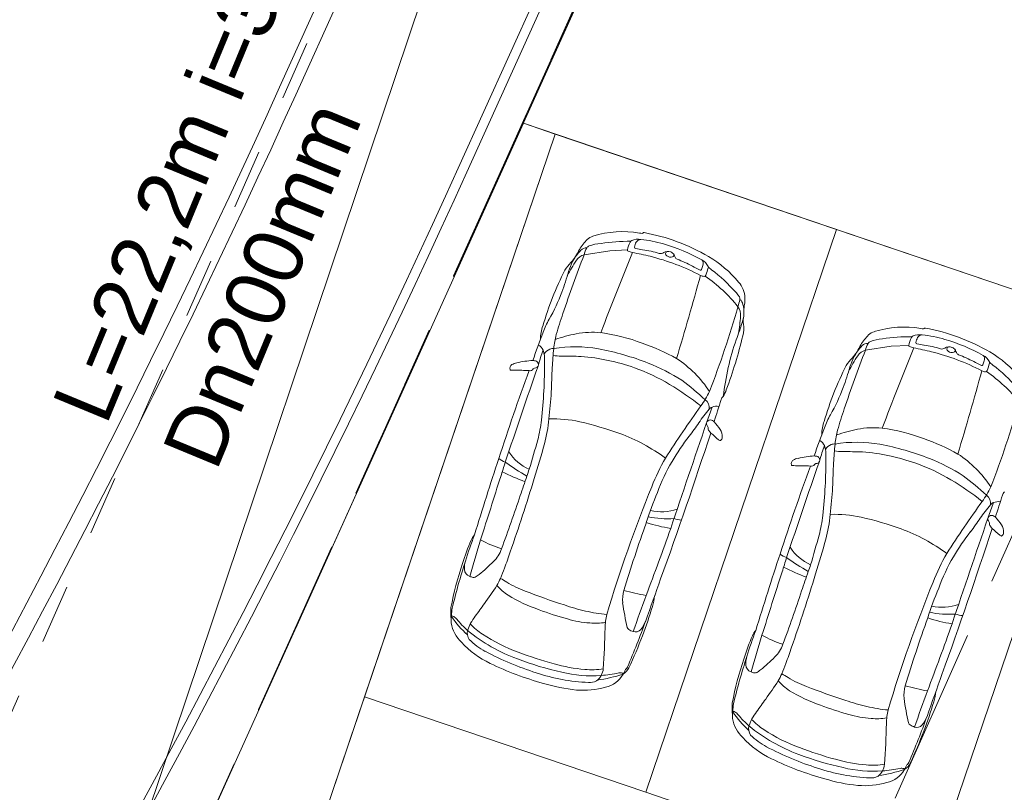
# Model space of a CAD drawing. Header units: metres. Extents: x 6541766 to 6542290, y 5894743 to 5895338.
# Tile 45 of 78: x 6541948.35 to 6541956.64, y 5895221.65 to 5895228.15. Entities that reach past the tile are written whole.
import ezdxf

# ---------------------------------------------------------------- set-up
doc = ezdxf.new("R2010")
doc.units = ezdxf.units.M
for name, pattern in [('0.5_0.5', [1, 0.5, -0.5]), ('1.5_0.5', [2, 1.5, -0.5]), ('DASHED', [0.75, 0.5, -0.25]), ('egkk-500', [2, 1.5, -0.5]), ('egug-500', [1, 0.5, -0.5])]:
    doc.linetypes.add(name, pattern=pattern)
for name, color, linetype in [('217-kontur klasyfikacyjny', 7, 'Continuous'), ('218-kontur użytku gruntowego', 7, 'Continuous'), ('219-działka ewidencyjna', 7, 'Continuous'), ('_dr_krawężnik wystający 15x30', 214, 'Continuous'), ('jezdnia', 7, 'Continuous'), ('przewód kanalizacyjny', 7, 'Continuous')]:
    doc.layers.add(name, color=color, linetype=linetype)
for name, color, linetype, lineweight in [('_dr_obrzeże 8x30', 210, 'Continuous', 30), ('_dr_ścieki kd', 36, 'Continuous', 30), ('A-OZNACZENIA', 7, 'Continuous', 15), ('A-PZT', 4, 'Continuous', 9), ('IE - podklad', 8, 'Continuous', 9)]:
    doc.layers.add(name, color=color, linetype=linetype, lineweight=lineweight)
doc.layers.add('A-ZIELŃ - PROJ -B', color=7, linetype='Continuous', lineweight=13, true_color=0x91c200)
doc.styles.add('MtXpl_Arial22', font='arial.ttf', dxfattribs={"height": 0.2})
doc.styles.add('MtXpl_Arial23', font='arial.ttf', dxfattribs={"height": 0.2})

# ---------------------------------------------------------------- blocks, each defined once
blk = doc.blocks.new('blok - sanitarne pzt chelmza ng')
at = {"layer": '_dr_ścieki kd', "linetype": '0.5_0.5', "lineweight": 9}
blk.add_line((6542446.1219, 5895217.4338), (6542454.28, 5895235.9), dxfattribs=at)
at = {"layer": 'przewód kanalizacyjny', "color": 34, "linetype": 'Continuous', "lineweight": 9}
for p in [(6542419.51, 5895132.49), (6542428.063, 5895157.928)]:
    blk.add_line(p, (6542454.28, 5895235.9), dxfattribs=at)
at = {"layer": '_dr_ścieki kd', "linetype": '0.5_0.5', "lineweight": 9}
for s, style, p in [('L=22,2m i=3,46%', 'MtXpl_Arial22', (6542449.079, 5895224.7298)), ('Dn200mm', 'MtXpl_Arial23', (6542450.0054, 5895224.3434))]:
    blk.add_text(s, height=0.5, rotation=67.5246, dxfattribs=dict(at, style=style)).set_placement(p)
blk = doc.blocks.new('blok - podklad szary rfqfqw')
at = {"color": 8, "linetype": 'ByBlock', "lineweight": 9}
for p, q in [((6541953.1016, 5895226.1762), (6541953.3177, 5895226.2093)), ((6541953.3177, 5895226.2093), (6541953.4656, 5895226.2166)), ((6541955.4691, 5895225.3732), (6541955.6852, 5895225.4063)), ((6541955.6852, 5895225.4063), (6541955.8332, 5895225.4137))]:
    blk.add_line(p, q, dxfattribs=at)
for centre, radius, start, end in [((6541953.4247, 5895225.5654), 0.806, 79.80576, 107.93425), ((6541953.4228, 5895226.0084), 0.4182, 134.78774, 149.36891), ((6541953.2114, 5895226.213), 0.1242, 106.31028, 132.08343), ((6541953.4811, 5895224.7494), 1.5405, 89.50703, 98.84838), ((6541953.5189, 5895226.2666), 0.0338, 117.74854, 152.77186), ((6541953.553, 5895226.1833), 0.1238, 77.97471, 113.74442), ((6541953.5781, 5895226.2618), 0.0425, 88.99579, 150.18463), ((6541953.6006, 5895226.5416), 0.1859, 259.70499, 266.69007), ((6541953.5134, 5895225.4582), 0.8487, 72.41689, 85.57581), ((6541953.5886, 5895226.3704), 0.0144, 274.97663, 317.74613), ((6541953.6048, 5895226.3545), 0.00831, 80.0944, 131.64394), ((6541953.3125, 5895224.7436), 1.6455, 59.48385, 79.71641), ((6541953.3538, 5895225.9338), 0.3954, 134.71677, 152.01673), ((6541951.8816, 5895226.8211), 1.3248, 330.11566, 333.08915), ((6541953.1163, 5895226.1812), 0.0527, 81.86003, 140.53449), ((6541953.4203, 5895226.0857), 0.3313, 153.52485, 164.14839), ((6541953.1564, 5895226.2156), 0.0372, 110.4707, 151.41505), ((6541953.2786, 5895225.858), 0.4151, 94.75597, 109.01206), ((6541953.7237, 5895226.162), 0.2638, 152.90406, 168.03996), ((6541953.4744, 5895226.2155), 0.0088, 172.76704, 254.01963), ((6541953.6206, 5895226.6273), 0.4458, 250.52175, 255.38123), ((6541953.5361, 5895226.2392), 0.0108, 174.49739, 263.72439), ((6541953.6365, 5895226.2232), 0.1125, 147.91706, 171.27031), ((6541953.7316, 5895227.205), 0.9961, 258.60685, 262.08905), ((6541953.5097, 5895225.499), 0.7243, 71.89777, 83.27164), ((6541953.3408, 5895224.7819), 1.546, 60.87977, 73.89084), ((6541953.8061, 5895226.1414), 0.0632, 67.53453, 123.40724), ((6541953.8064, 5895226.1848), 0.02, 100.28788, 174.01906), ((6541965.7827, 5895221.3234), 13.578, 159.05907, 161.27545), ((6541954.4785, 5895225.2021), 1.7146, 147.24121, 152.34762), ((6541952.7403, 5895226.3534), 0.348, 315.73634, 326.42545), ((6541953.1337, 5895226.0625), 0.1182, 105.76462, 145.2232), ((6542291.9007, 5895092.2126), 363.952, 158.399375, 158.513649), ((6541952.0027, 5895218.9439), 7.4067, 77.08414, 78.27314), ((6541953.1794, 5895224.2561), 1.9662, 62.67295, 75.9051), ((6541953.746, 5895226.2295), 0.0435, 255.04165, 305.55766), ((6541953.8179, 5895226.1922), 0.0319, 189.56076, 232.01898), ((6541953.8302, 5895226.2073), 0.0514, 231.6454, 287.77938), ((6541953.8163, 5895226.1538), 0.048, 27.52786, 73.16338), ((6541953.8408, 5895226.174), 0.0164, 287.7624, 27.75354), ((6541953.7082, 5895226.0926), 0.1722, 21.69566, 28.97128), ((6541953.8969, 5895226.1659), 0.0303, 198.60575, 245.04043), ((6541953.5686, 5895225.2703), 0.9237, 61.24927, 70.02834), ((6541954.0378, 5895226.0267), 0.1194, 25.86571, 62.39629), ((6541954.0569, 5895226.102), 0.0473, 340.92986, 40.16325), ((6541953.6641, 5895225.3323), 0.9599, 39.74002, 59.71982), ((6541955.297, 5895224.8418), 2.6466, 152.90426, 163.87467), ((6541953.2893, 5895225.8294), 0.411, 136.8307, 147.97407), ((6541953.7631, 5895225.7703), 0.8349, 155.2904, 161.44166), ((6541954.376, 5895226.7271), 0.7418, 240.70025, 246.2738), ((6541954.0811, 5895226.0568), 0.00955, 247.91697, 337.56255), ((6541953.9236, 5895226.1306), 0.1835, 335.03809, 346.1035), ((6541959.7515, 5895224.1601), 5.9201, 161.21938, 161.84487), ((6541954.1311, 5895226.0708), 0.0162, 342.94905, 29.60093), ((6541953.3127, 5895224.9321), 1.4123, 42.60731, 53.77502), ((6541948.4625, 5895227.4123), 4.7145, 340.81001, 343.02646), ((6541896.2153, 5895242.3152), 60.1219, 343.56261, 344.257182), ((6541954.1204, 5895226.0745), 0.0812, 241.7979, 263.99463), ((6541954.113, 5895226.0071), 0.0134, 265.40197, 349.93896), ((6541953.3333, 5895224.877), 1.369, 39.03669, 54.86273), ((6541954.1507, 5895225.6602), 0.3042, 31.97924, 48.52548), ((6541954.2544, 5895225.8109), 0.2001, 0.47638, 42.42489), ((6541951.5419, 5895226.3717), 1.4644, 329.7245, 339.65808), ((6541950.0025, 5895226.9644), 4.5618, 344.41941, 345.19858), ((6541954.3869, 5895225.8058), 0.0269, 345.46128, 35.41116), ((6541954.3816, 5895225.752), 0.0565, 6.56544, 56.41618), ((6541954.0651, 5895225.806), 0.3895, 352.90606, 0.96626), ((6541946.4025, 5895228.0346), 8.3171, 338.78882, 343.97899), ((6541954.2896, 5895225.666), 0.1297, 356.9947, 34.35047), ((6541954.1697, 5895225.6912), 0.2764, 342.17561, 14.09079), ((6541954.9268, 5895225.6759), 0.4822, 170.21349, 176.31256), ((6541953.3862, 5895225.3061), 0.6657, 150.54411, 160.86388), ((6541958.2312, 5895223.9061), 5.597, 161.4995, 163.40944), ((6541950.5353, 5895226.057), 3.9041, 352.00469, 354.15219), ((6541954.7065, 5895225.6213), 0.2652, 174.43295, 186.0042), ((6541953.0247, 5895225.4732), 0.2895, 159.01072, 181.23986), ((6541951.0023, 5895226.7174), 3.6058, 339.62234, 342.05725), ((6541954.2146, 5895225.5574), 0.2309, 344.25993, 9.01435), ((6541955.7923, 5895224.7624), 0.806, 79.80576, 107.93425), ((6541955.9681, 5895225.7387), 0.1859, 259.70499, 266.69007), ((6541955.9562, 5895225.5674), 0.0144, 274.97663, 317.74613), ((6541955.9724, 5895225.5515), 0.00831, 80.0944, 131.64394), ((6541955.68, 5895223.9406), 1.6455, 59.48385, 79.71641), ((6541958.3447, 5895223.3455), 5.9971, 158.6971, 161.12013), ((6541953.5673, 5895225.3165), 0.7249, 164.98927, 174.42739), ((6541953.3871, 5895223.8264), 1.7212, 101.77918, 107.9165), ((6541953.1723, 5895224.781), 0.743, 84.65373, 100.58975), ((6541953.0408, 5895224.0021), 1.5319, 68.97699, 82.47028), ((6541950.7552, 5895226.3673), 3.7836, 339.46407, 346.66659), ((6541955.7187, 5895224.951), 1.4306, 159.07834, 168.8723), ((6541955.7903, 5895225.2054), 0.4182, 134.78774, 149.36891), ((6541955.579, 5895225.41), 0.1242, 106.31028, 132.08343), ((6541955.6461, 5895225.055), 0.4151, 94.75597, 109.01206), ((6541955.8487, 5895223.9465), 1.5405, 89.50703, 98.84838), ((6541956.0912, 5895225.359), 0.2638, 152.90406, 168.03996), ((6541955.8865, 5895225.4637), 0.0338, 117.74854, 152.77186), ((6541955.9206, 5895225.3803), 0.1238, 77.97471, 113.74442), ((6541956.0041, 5895225.4202), 0.1125, 147.91706, 171.27031), ((6541955.9456, 5895225.4588), 0.0425, 88.99579, 150.18463), ((6541955.8809, 5895224.6552), 0.8487, 72.41689, 85.57581), ((6541955.7083, 5895223.979), 1.546, 60.87977, 73.89084), ((6541952.674, 5895225.3363), 0.0912, 24.16037, 62.10183), ((6541952.8662, 5895225.2702), 0.1237, 115.18512, 145.04421), ((6541952.8399, 5895225.3154), 0.0718, 85.22645, 111.48359), ((6541955.305, 5895225.1283), 2.4727, 173.99788, 177.68385), ((6541953.0298, 5895224.2575), 1.1442, 80.26424, 99.25275), ((6541952.7549, 5895222.9686), 2.4617, 68.8879, 79.02974), ((6541953.0248, 5895223.7766), 1.7494, 60.73325, 71.13871), ((6541955.7213, 5895225.1308), 0.3954, 134.71677, 152.01673), ((6541954.2491, 5895226.0181), 1.3248, 330.11566, 333.08915), ((6541955.4838, 5895225.3783), 0.0527, 81.86003, 140.53449), ((6541955.7878, 5895225.2827), 0.3313, 153.52485, 164.14839), ((6541955.5239, 5895225.4126), 0.0372, 110.4707, 151.41505), ((6542294.2682, 5895091.4097), 363.952, 158.399375, 158.513649), ((6541955.8419, 5895225.4126), 0.0088, 172.76704, 254.01963), ((6541955.9881, 5895225.8244), 0.4458, 250.52175, 255.38123), ((6541954.3702, 5895218.141), 7.4067, 77.08414, 78.27314), ((6541955.9036, 5895225.4363), 0.0108, 174.49739, 263.72439), ((6541956.0992, 5895226.402), 0.9961, 258.60685, 262.08905), ((6541955.8772, 5895224.696), 0.7243, 71.89777, 83.27164), ((6541956.1135, 5895225.4266), 0.0435, 255.04165, 305.55766), ((6541956.1736, 5895225.3384), 0.0632, 67.53453, 123.40724), ((6541956.1739, 5895225.3818), 0.02, 100.28788, 174.01906), ((6541956.1855, 5895225.3892), 0.0319, 189.56076, 232.01898), ((6541956.1838, 5895225.3509), 0.048, 27.52786, 73.16338), ((6541956.2084, 5895225.371), 0.0164, 287.7624, 27.75354), ((6541954.4175, 5895224.7632), 1.769, 159.8141, 164.03209), ((6541952.4699, 5895225.2889), 0.2995, 357.74661, 16.42663), ((6541952.9066, 5895225.7176), 0.394, 260.33764, 270.44027), ((6541952.7455, 5895210.5326), 14.7919, 88.71758, 89.36434), ((6541952.9305, 5895223.5315), 1.7952, 70.66658, 85.33197), ((6541953.3742, 5895224.5227), 0.9297, 32.7369, 57.03369), ((6541968.1503, 5895220.5204), 13.578, 159.05907, 161.27545), ((6541955.6568, 5895225.0264), 0.411, 136.8307, 147.97407), ((6541956.8461, 5895224.3991), 1.7146, 147.24121, 152.34762), ((6541956.1307, 5895224.9673), 0.8349, 155.2904, 161.44166), ((6541955.1078, 5895225.5505), 0.348, 315.73634, 326.42545), ((6541955.5012, 5895225.2595), 0.1182, 105.76462, 145.2232), ((6541955.5469, 5895223.4532), 1.9662, 62.67295, 75.9051), ((6541956.1977, 5895225.4043), 0.0514, 231.6454, 287.77938), ((6541956.0757, 5895225.2896), 0.1722, 21.69566, 28.97128), ((6541956.2645, 5895225.363), 0.0303, 198.60575, 245.04043), ((6541955.9362, 5895224.4673), 0.9237, 61.24927, 70.02834), ((6541956.4054, 5895225.2238), 0.1194, 25.86571, 62.39629), ((6541956.4245, 5895225.299), 0.0473, 340.92986, 40.16325), ((6541956.0316, 5895224.5293), 0.9599, 39.74002, 59.71982), ((6542006.4028, 5895206.4913), 56.8682, 160.75051, 161.61062), ((6541952.5199, 5895225.2194), 0.0425, 162.46603, 191.70985), ((6541952.4841, 5895225.211), 0.00586, 181.65504, 275.78891), ((6541952.5168, 5895225.2195), 0.0396, 125.4297, 161.152), ((6541952.5545, 5895225.1459), 0.1219, 98.83084, 119.81536), ((6541952.6493, 5895224.8716), 0.4108, 96.32248, 106.04398), ((6541952.6925, 5895224.6897), 0.5968, 92.14374, 98.52193), ((6541952.6472, 5895225.2304), 0.0304, 252.66881, 330.23322), ((6541952.6731, 5895225.2151), 0.0711, 67.48119, 92.3639), ((6541952.6944, 5895225.1957), 0.0286, 89.60133, 136.7781), ((6541952.6885, 5895225.2517), 0.0281, 282.55525, 334.82722), ((6541952.6858, 5895225.2532), 0.0312, 334.53233, 62.10086), ((6541948.3914, 5895225.2665), 4.3778, 353.69075, 0.14003), ((6541958.3352, 5895224.8878), 5.5114, 176.45828, 178.60783), ((6541952.9792, 5895223.6873), 1.6322, 58.92177, 70.47071), ((6541952.9585, 5895223.5867), 1.812, 57.80073, 67.85565), ((6541970.3297, 5895222.2027), 16.2977, 169.30565, 170.17468), ((6541957.6645, 5895224.0389), 2.6466, 152.90426, 163.87467), ((6541950.83, 5895226.6093), 4.7145, 340.81001, 343.02646), ((6541956.7435, 5895225.9241), 0.7418, 240.70025, 246.2738), ((6541956.4486, 5895225.2538), 0.00955, 247.91697, 337.56255), ((6541956.2911, 5895225.3276), 0.1835, 335.03809, 346.1035), ((6541962.1191, 5895223.3571), 5.9201, 161.21938, 161.84487), ((6541956.4986, 5895225.2678), 0.0162, 342.94905, 29.60093), ((6541955.6802, 5895224.1291), 1.4123, 42.60731, 53.77502), ((6541975.2833, 5895217.0021), 24.0839, 160.09607, 161.95802), ((6541952.5249, 5895226.5477), 1.3431, 268.28748, 269.56141), ((6541952.5327, 5895223.5445), 1.6602, 86.36172, 90.62718), ((6541898.5829, 5895241.5123), 60.1219, 343.56261, 344.257182), ((6541956.488, 5895225.2716), 0.0812, 241.7979, 263.99463), ((6541956.4805, 5895225.2041), 0.0134, 265.40197, 349.93896), ((6541955.7008, 5895224.074), 1.369, 39.03669, 54.86273), ((6541952.6143, 5895223.0499), 2.3664, 51.58307, 59.32106), ((6541952.4201, 5895223.113), 2.5081, 47.32532, 53.15329), ((6541953.9094, 5895225.5687), 1.4644, 329.7245, 339.65808), ((6541948.5031, 5895225.282), 4.3302, 353.53814, 356.5543), ((6541953.5411, 5895225.3056), 0.6759, 323.54987, 335.50896), ((6541954.3471, 5895224.9195), 0.0996, 139.79773, 157.51278), ((6541954.0968, 5895225.1036), 0.2115, 325.49266, 342.48357), ((6541961.4092, 5895219.6023), 9.042, 144.1012, 147.46043), ((6541954.0644, 5895224.8868), 0.0895, 352.91514, 51.54512), ((6541950.7144, 5895226.0768), 3.6618, 339.10083, 341.15823), ((6541954.1951, 5895224.8439), 0.0526, 106.73159, 142.69057), ((6541954.2195, 5895224.8007), 0.1015, 80.0491, 112.93363), ((6541446.2179, 5895385.8217), 532.8968, 342.409089, 342.430217), ((6541960.5987, 5895223.1032), 5.597, 161.4995, 163.40944), ((6541948.77, 5895227.2317), 8.3171, 338.78882, 343.97899), ((6541952.8438, 5895223.7486), 1.0467, 77.79352, 92.08466), ((6541955.2289, 5895223.9741), 1.4036, 140.02793, 145.81578), ((6541955.7538, 5895224.5031), 0.6657, 150.54411, 160.86388), ((6541951.4839, 5895224.9347), 1.2676, 345.60675, 353.23592), ((6541951.5945, 5895224.9054), 1.2162, 344.75879, 354.7737), ((6541952.3739, 5895221.7864), 3.0642, 70.3839, 76.96378), ((6542219.6191, 5895134.2559), 280.4904, 161.175516, 161.367053), ((6541951.5373, 5895226.4999), 3.0695, 322.92181, 325.53035), ((6541954.1592, 5895224.7561), 0.028, 120.7743, 215.92265), ((6541954.0569, 5895224.6809), 0.099, 28.94297, 36.4132), ((6541954.1231, 5895224.7198), 0.0223, 349.21668, 23.71812), ((6541954.1675, 5895224.7127), 0.0227, 172.60312, 211.86016), ((6541954.1626, 5895224.7609), 0.0261, 81.76075, 132.74621), ((6541954.1543, 5895224.731), 0.0571, 43.53701, 77.81505), ((6541953.62, 5895224.2519), 0.7747, 36.01422, 42.00305), ((6541960.7122, 5895222.5426), 5.9971, 158.6971, 161.12013), ((6541955.3923, 5895224.6703), 0.2895, 159.01072, 181.23986), ((6541955.5398, 5895223.9781), 0.743, 84.65373, 100.58975), ((6541955.4083, 5895223.1991), 1.5319, 68.97699, 82.47028), ((6541952.853, 5895223.1935), 1.5781, 53.72549, 69.61769), ((6541914.589, 5895237.5815), 41.629, 340.15378, 341.94072), ((6541955.6853, 5895223.3391), 2.1457, 142.36457, 149.18911), ((6541953.5827, 5895224.2391), 0.73, 36.80701, 39.23099), ((6541952.8844, 5895223.1105), 2.0243, 48.22482, 50.67506), ((6541954.1731, 5895224.6529), 0.0916, 352.26065, 36.54557), ((6541954.2258, 5895224.6433), 0.0381, 308.88812, 355.85933), ((6541955.9349, 5895224.5135), 0.7249, 164.98927, 174.42739), ((6541955.7547, 5895223.0234), 1.7212, 101.77918, 107.9165), ((6541940.4325, 5895228.0361), 12.7457, 343.29118, 344.45156), ((6541945.8116, 5895226.4984), 7.2146, 342.2099, 344.62581), ((6541954.2647, 5895224.6554), 0.0473, 228.03488, 242.63096), ((6541954.2461, 5895224.6185), 0.00607, 238.26215, 307.2572), ((6541955.0415, 5895224.5333), 0.0912, 24.16037, 62.10183), ((6541956.7851, 5895223.9602), 1.769, 159.8141, 164.03209), ((6541954.8375, 5895224.486), 0.2995, 357.74661, 16.42663), ((6541955.2338, 5895224.4672), 0.1237, 115.18512, 145.04421), ((6541955.2074, 5895224.5124), 0.0718, 85.22645, 111.48359), ((6541957.6725, 5895224.3254), 2.4727, 173.99788, 177.68385), ((6541955.3974, 5895223.4546), 1.1442, 80.26424, 99.25275), ((6541955.1224, 5895222.1656), 2.4617, 68.8879, 79.02974), ((6541955.3924, 5895222.9736), 1.7494, 60.73325, 71.13871), ((6541952.8001, 5895224.735), 0.3971, 213.07923, 246.21949), ((6541955.298, 5895223.5898), 1.7468, 149.90273, 158.67823), ((6541955.0169, 5895224.0686), 0.4108, 96.32248, 106.04398), ((6541955.0601, 5895223.8868), 0.5968, 92.14374, 98.52193), ((6541955.0407, 5895224.4121), 0.0711, 67.48119, 92.3639), ((6541955.0533, 5895224.4502), 0.0312, 334.53233, 62.10086), ((6541950.7589, 5895224.4635), 4.3778, 353.69075, 0.14003), ((6541955.2741, 5895224.9147), 0.394, 260.33764, 270.44027), ((6541955.1131, 5895209.7297), 14.7919, 88.71758, 89.36434), ((6541955.298, 5895222.7286), 1.7952, 70.66658, 85.33197), ((6541955.7417, 5895223.7197), 0.9297, 32.7369, 57.03369), ((6541983.537, 5895214.1582), 32.8129, 161.69992, 162.87689), ((6541952.5116, 5895224.6335), 0.2146, 233.3895, 250.08808), ((6541947.8224, 5895225.8264), 4.8222, 341.69416, 343.18903), ((6541953.4409, 5895225.7902), 1.6882, 233.57867, 240.93852), ((6541955.1448, 5895223.6663), 1.5138, 149.34823, 160.37246), ((6541977.6509, 5895216.1992), 24.0839, 160.09607, 161.95802), ((6542008.7703, 5895205.6884), 56.8682, 160.75051, 161.61062), ((6541954.8875, 5895224.4165), 0.0425, 162.46603, 191.70985), ((6541954.8517, 5895224.408), 0.00586, 181.65504, 275.78891), ((6541954.8844, 5895224.4165), 0.0396, 125.4297, 161.152), ((6541954.8924, 5895225.7447), 1.3431, 268.28748, 269.56141), ((6541954.9221, 5895224.343), 0.1219, 98.83084, 119.81536), ((6541954.9003, 5895222.7415), 1.6602, 86.36172, 90.62718), ((6541955.0147, 5895224.4274), 0.0304, 252.66881, 330.23322), ((6541955.062, 5895224.3927), 0.0286, 89.60133, 136.7781), ((6541955.0561, 5895224.4488), 0.0281, 282.55525, 334.82722), ((6541960.7027, 5895224.0848), 5.5114, 176.45828, 178.60783), ((6541955.3467, 5895222.8843), 1.6322, 58.92177, 70.47071), ((6541955.3261, 5895222.7838), 1.812, 57.80073, 67.85565), ((6542029.6575, 5895199.5347), 81.1328, 162.218438, 162.614439), ((6541953.4589, 5895226.4782), 2.371, 243.8286, 248.87872), ((6541931.6778, 5895231.3921), 22.1066, 340.87803, 341.3275), ((6541964.8524, 5895220.2355), 12.8938, 161.28986, 161.55739), ((6541954.7876, 5895222.31), 2.5081, 47.32532, 53.15329), ((6541940.8858, 5895227.805), 12.3068, 340.40152, 343.42465), ((6541965.1941, 5895219.5669), 12.4292, 157.99016, 163.24734), ((6541950.8706, 5895224.479), 4.3302, 353.53814, 356.5543), ((6541954.9819, 5895222.247), 2.3664, 51.58307, 59.32106), ((6541955.9086, 5895224.5027), 0.6759, 323.54987, 335.50896), ((6541940.535, 5895228.1426), 12.6747, 339.48969, 341.64097), ((6541956.214, 5895223.1035), 2.7154, 156.7614, 162.42115), ((6541956.432, 5895224.0839), 0.0895, 352.91514, 51.54512), ((6541448.5854, 5895385.0187), 532.8968, 342.409089, 342.430217), ((6541956.7147, 5895224.1166), 0.0996, 139.79773, 157.51278), ((6541963.7768, 5895218.7993), 9.042, 144.1012, 147.46043), ((6541957.5964, 5895223.1711), 1.4036, 140.02793, 145.81578), ((6541953.0819, 5895225.2739), 3.6618, 339.10083, 341.15823), ((6541956.5626, 5895224.041), 0.0526, 106.73159, 142.69057), ((6541956.5871, 5895223.9978), 0.1015, 80.0491, 112.93363), ((6541953.8044, 5895224.692), 0.7379, 257.23607, 274.20087), ((6541953.7479, 5895224.438), 0.4241, 257.92761, 288.97543), ((6541953.8514, 5895224.1317), 1.2676, 345.60675, 353.23592), ((6541953.9621, 5895224.1025), 1.2162, 344.75879, 354.7737), ((6541955.2113, 5895222.9457), 1.0467, 77.79352, 92.08466), ((6541954.7415, 5895220.9835), 3.0642, 70.3839, 76.96378), ((6541956.5268, 5895223.9531), 0.028, 120.7743, 215.92265), ((6541956.5302, 5895223.958), 0.0261, 81.76075, 132.74621), ((6541956.5219, 5895223.928), 0.0571, 43.53701, 77.81505), ((6541955.9876, 5895223.4489), 0.7747, 36.01422, 42.00305), ((6541965.9449, 5895219.5254), 13.081, 160.35273, 162.99089), ((6541954.0339, 5895225.1583), 1.3006, 251.69471, 261.01063), ((6541953.9327, 5895224.1637), 0.2206, 250.34154, 266.88431), ((6542221.9867, 5895133.4529), 280.4904, 161.175516, 161.367053), ((6541953.9048, 5895225.697), 3.0695, 322.92181, 325.53035), ((6541956.4244, 5895223.8779), 0.099, 28.94297, 36.4132), ((6541956.4906, 5895223.9169), 0.0223, 349.21668, 23.71812), ((6541956.535, 5895223.9098), 0.0227, 172.60312, 211.86016), ((6541955.9503, 5895223.4361), 0.73, 36.80701, 39.23099), ((6541956.5407, 5895223.8499), 0.0916, 352.26065, 36.54557), ((6541955.4897, 5895222.5749), 3.5372, 159.40416, 163.18471), ((6541952.3377, 5895223.689), 0.2056, 140.72566, 155.52932), ((6541934.633, 5895230.6107), 20.3455, 338.96917, 340.66273), ((6541942.8, 5895227.2331), 12.7457, 343.29118, 344.45156), ((6541955.2206, 5895222.3906), 1.5781, 53.72549, 69.61769), ((6541916.9566, 5895236.7785), 41.629, 340.15378, 341.94072), ((6541958.0529, 5895222.5362), 2.1457, 142.36457, 149.18911), ((6541955.2519, 5895222.3075), 2.0243, 48.22482, 50.67506), ((6541956.6322, 5895223.8524), 0.0473, 228.03488, 242.63096), ((6541956.6136, 5895223.8155), 0.00607, 238.26215, 307.2572), ((6541956.5934, 5895223.8404), 0.0381, 308.88812, 355.85933), ((6541953.82, 5895223.0517), 1.819, 156.59844, 163.18375), ((6541963.9617, 5895220.0866), 12.2974, 162.53554, 164.02741), ((6541952.7611, 5895224.7649), 1.1208, 241.78816, 251.54953), ((6541948.1791, 5895225.6955), 7.2146, 342.2099, 344.62581), ((6541952.1767, 5895223.773), 0.2404, 312.31685, 342.75889), ((6541950.5693, 5895224.2723), 2.0009, 338.51471, 342.69068), ((6541985.9046, 5895213.3552), 32.8129, 161.69992, 162.87689), ((6541954.8792, 5895223.8306), 0.2146, 233.3895, 250.08808), ((6541955.1677, 5895223.932), 0.3971, 213.07923, 246.21949), ((6541957.6656, 5895222.7868), 1.7468, 149.90273, 158.67823), ((6541957.5124, 5895222.8634), 1.5138, 149.34823, 160.37246), ((6541954.5341, 5895222.7324), 2.5968, 160.99762, 169.45622), ((6541956.2497, 5895222.2142), 4.3708, 161.5402, 166.94486), ((6541952.3361, 5895223.5298), 0.2422, 163.60919, 180.3183), ((6541951.3212, 5895224.5937), 1.4255, 309.01889, 315.53656), ((6541950.19, 5895225.0234), 4.8222, 341.69416, 343.18903), ((6541955.8084, 5895224.9872), 1.6882, 233.57867, 240.93852), ((6541967.22, 5895219.4325), 12.8938, 161.28986, 161.55739), ((6541952.1619, 5895223.5349), 0.0683, 185.44512, 250.49876), ((6541952.1873, 5895223.5696), 0.1101, 244.05228, 259.55671), ((6541952.0428, 5895223.7049), 0.2807, 300.48833, 308.80234), ((6541959.906, 5895220.6199), 8.0247, 158.6654, 159.32583), ((6542032.025, 5895198.7318), 81.1328, 162.218438, 162.614439), ((6541955.8264, 5895225.6752), 2.371, 243.8286, 248.87872), ((6541943.2533, 5895227.002), 12.3068, 340.40152, 343.42465), ((6541934.0454, 5895230.5892), 22.1066, 340.87803, 341.3275), ((6541952.174, 5895223.4859), 0.0255, 254.88899, 296.04428), ((6541949.7555, 5895225.0812), 3.1096, 323.71621, 327.13784), ((6541951.8649, 5895223.6901), 0.5834, 329.48768, 336.03007), ((6541952.7724, 5895223.7635), 0.5482, 222.39836, 235.5549), ((6541952.1229, 5895222.9415), 0.5809, 55.69008, 61.72417), ((6541952.8683, 5895224.0946), 0.7924, 238.16566, 250.65411), ((6539949.3002, 5895935.5851), 2127.1906, 340.4308561, 340.4409631), ((6541967.5616, 5895218.7639), 12.4292, 157.99016, 163.24734), ((6541953.1347, 5895224.4114), 1.2892, 238.5622, 251.40132), ((6541954.6105, 5895228.4694), 5.5008, 248.62684, 252.27423), ((6541953.7131, 5895223.273), 0.288, 164.11737, 185.31096), ((6541954.261, 5895226.5468), 3.2998, 255.52231, 258.85558), ((6541994.8128, 5895208.4111), 43.8011, 160.11503, 160.53709), ((6541953.3183, 5895223.3396), 0.3781, 341.25642, 354.8754), ((6541942.9026, 5895227.3397), 12.6747, 339.48969, 341.64097), ((6541958.5816, 5895222.3005), 2.7154, 156.7614, 162.42115), ((6541885.2104, 5895271.0545), 82.3533, 324.417187, 324.507963), ((6541953.4857, 5895224.8107), 1.6739, 250.81743, 257.17548), ((6541955.6153, 5895223.5528), 2.2104, 187.96816, 193.41876), ((6541956.1154, 5895223.6351), 0.4241, 257.92761, 288.97543), ((6541952.408, 5895223.1703), 0.4286, 174.99882, 188.14176), ((6541952.6937, 5895223.0939), 0.71, 171.28598, 181.26541), ((6541951.9856, 5895223.1039), 0.0345, 54.08916, 90.88664), ((6541953.6517, 5895225.624), 2.6054, 249.13107, 254.62742), ((6541953.4042, 5895224.3976), 1.2531, 256.61755, 264.88237), ((6541953.8522, 5895223.0191), 0.5748, 166.89201, 178.30963), ((6541950.6354, 5895224.1165), 3.1709, 338.82422, 343.54175), ((6541956.172, 5895223.889), 0.7379, 257.23607, 274.20087), ((6541956.3002, 5895223.3608), 0.2206, 250.34154, 266.88431), ((6541952.2464, 5895223.115), 0.2652, 187.97992, 228.276), ((6541952.7893, 5895223.6937), 0.9808, 214.88439, 226.91669), ((6541951.8993, 5895222.9912), 0.1764, 41.95967, 52.85972), ((6541952.6879, 5895223.6552), 0.8546, 219.71395, 228.47647), ((6541952.6219, 5895222.8359), 0.5321, 153.21394, 159.82451), ((6541952.5446, 5895223.4474), 0.5507, 223.32182, 237.3813), ((6541952.5024, 5895222.8815), 0.405, 141.28713, 151.35243), ((6541953.2058, 5895223.9449), 0.8683, 253.62937, 266.28651), ((6541953.1992, 5895223.4848), 0.4094, 263.03131, 281.53638), ((6541946.8745, 5895225.5381), 7.1742, 336.76276, 340.09024), ((6541953.2681, 5895223.2471), 0.3833, 323.85951, 336.61844), ((6541968.3124, 5895218.7224), 13.081, 160.35273, 162.99089), ((6541937.0006, 5895229.8077), 20.3455, 338.96917, 340.66273), ((6541956.4015, 5895224.3554), 1.3006, 251.69471, 261.01063), ((6541952.209, 5895222.9918), 0.0908, 162.31353, 215.98839), ((6541953.0297, 5895224.1175), 1.4283, 230.50448, 249.94855), ((6541953.0137, 5895224.1311), 1.3797, 236.27448, 250.25048), ((6541943.8478, 5895223.2623), 9.4326, 356.53533, 358.62562), ((6541953.4994, 5895223.0513), 0.036, 198.59644, 232.41767), ((6541953.5564, 5895223.1436), 0.1443, 236.84272, 253.1732), ((6541953.5328, 5895223.0672), 0.0643, 253.55432, 314.1479), ((6541957.8572, 5895221.7719), 3.5372, 159.40416, 163.18471), ((6541966.3293, 5895219.2836), 12.2974, 162.53554, 164.02741), ((6541954.7053, 5895222.8861), 0.2056, 140.72566, 155.52932), ((6541955.1286, 5895223.962), 1.1208, 241.78816, 251.54953), ((6541952.6452, 5895223.4428), 0.7792, 222.41746, 244.66155), ((6541952.5222, 5895223.3224), 0.5449, 224.79591, 242.3873), ((6541950.7999, 5895223.9907), 2.9726, 334.30612, 339.93961), ((6541956.1875, 5895222.2488), 1.819, 156.59844, 163.18375), ((6541954.5442, 5895222.97), 0.2404, 312.31685, 342.75889), ((6541953.4684, 5895225.0973), 2.5562, 242.03466, 252.49078), ((6541953.6748, 5895225.7822), 3.1578, 249.08563, 254.83706), ((6541952.9368, 5895223.4693), 2.0009, 338.51471, 342.69068), ((6541953.4186, 5895225.0008), 2.5185, 243.92844, 254.81677), ((6541953.4718, 5895225.2141), 2.6103, 249.08585, 257.65111), ((6541953.2161, 5895224.027), 1.3438, 254.13827, 265.40177), ((6541956.9017, 5895221.9295), 2.5968, 160.99762, 169.45622), ((6541958.6172, 5895221.4112), 4.3708, 161.5402, 166.94486), ((6541954.7037, 5895222.7268), 0.2422, 163.60919, 180.3183), ((6541954.5294, 5895222.732), 0.0683, 185.44512, 250.49876), ((6541953.6887, 5895223.7907), 1.4255, 309.01889, 315.53656), ((6541962.2735, 5895219.817), 8.0247, 158.6654, 159.32583), ((6541953.2126, 5895224.1897), 1.614, 251.45738, 267.37537), ((6541953.1727, 5895223.7373), 1.1039, 256.42582, 273.76489), ((6541953.1681, 5895223.27), 0.5854, 264.14329, 279.34525), ((6541953.1153, 5895222.7083), 0.1487, 307.80828, 353.82319), ((6541952.907, 5895224.4037), 1.8331, 279.6208, 286.59036), ((6541953.1095, 5895224.0743), 1.4449, 275.38515, 281.34151), ((6541953.2357, 5895222.7577), 0.2239, 281.94032, 330.3808), ((6541953.4056, 5895222.6044), 0.0545, 69.8647, 102.61178), ((6541953.4092, 5895222.618), 0.0406, 54.83854, 68.03289), ((6541953.3516, 5895222.7647), 0.1416, 303.77659, 333.67631), ((6541953.2013, 5895222.7706), 0.2603, 331.63667, 337.25971), ((6541953.5114, 5895222.6377), 0.0772, 136.2281, 155.20743), ((6541953.4135, 5895222.7312), 0.0583, 316.4487, 336.0835), ((6541954.5548, 5895222.7666), 0.1101, 244.05228, 259.55671), ((6541954.5415, 5895222.683), 0.0255, 254.88899, 296.04428), ((6541954.4103, 5895222.9019), 0.2807, 300.48833, 308.80234), ((6541954.2325, 5895222.8871), 0.5834, 329.48768, 336.03007), ((6541954.4904, 5895222.1385), 0.5809, 55.69008, 61.72417), ((6539951.6677, 5895934.7821), 2127.1906, 340.4308561, 340.4409631), ((6541953.1997, 5895224.0411), 1.5356, 253.32007, 263.95389), ((6541953.151, 5895222.6938), 0.117, 263.96107, 298.31), ((6541952.1231, 5895224.2783), 3.1096, 323.71621, 327.13784), ((6541955.14, 5895222.9606), 0.5482, 222.39836, 235.5549), ((6541955.2358, 5895223.2916), 0.7924, 238.16566, 250.65411), ((6541953.0899, 5895223.2242), 0.712, 265.81705, 285.65297), ((6541955.5023, 5895223.6084), 1.2892, 238.5622, 251.40132), ((6541956.978, 5895227.6664), 5.5008, 248.62684, 252.27423), ((6541956.0806, 5895222.4701), 0.288, 164.11737, 185.31096), ((6541956.6286, 5895225.7439), 3.2998, 255.52231, 258.85558), ((6541997.1804, 5895207.6081), 43.8011, 160.11503, 160.53709), ((6541955.6858, 5895222.5367), 0.3781, 341.25642, 354.8754), ((6541954.7756, 5895222.3673), 0.4286, 174.99882, 188.14176), ((6541955.0612, 5895222.291), 0.71, 171.28598, 181.26541), ((6541887.578, 5895270.2515), 82.3533, 324.417187, 324.507963), ((6541955.8533, 5895224.0077), 1.6739, 250.81743, 257.17548), ((6541957.9829, 5895222.7498), 2.2104, 187.96816, 193.41876), ((6541953.0029, 5895223.3135), 3.1709, 338.82422, 343.54175), ((6541955.1569, 5895222.8908), 0.9808, 214.88439, 226.91669), ((6541954.3531, 5895222.3009), 0.0345, 54.08916, 90.88664), ((6541954.2668, 5895222.1882), 0.1764, 41.95967, 52.85972), ((6541954.8699, 5895222.0786), 0.405, 141.28713, 151.35243), ((6541956.0192, 5895224.821), 2.6054, 249.13107, 254.62742), ((6541955.7717, 5895223.5946), 1.2531, 256.61755, 264.88237), ((6541956.2197, 5895222.2162), 0.5748, 166.89201, 178.30963), ((6541954.6139, 5895222.3121), 0.2652, 187.97992, 228.276), ((6541955.0554, 5895222.8522), 0.8546, 219.71395, 228.47647), ((6541954.9895, 5895222.033), 0.5321, 153.21394, 159.82451), ((6541954.9121, 5895222.6445), 0.5507, 223.32182, 237.3813), ((6541955.5733, 5895223.142), 0.8683, 253.62937, 266.28651), ((6541955.5667, 5895222.6819), 0.4094, 263.03131, 281.53638), ((6541946.2154, 5895222.4594), 9.4326, 356.53533, 358.62562), ((6541955.8669, 5895222.2483), 0.036, 198.59644, 232.41767), ((6541949.2421, 5895224.7351), 7.1742, 336.76276, 340.09024), ((6541955.6356, 5895222.4441), 0.3833, 323.85951, 336.61844), ((6541954.5765, 5895222.1889), 0.0908, 162.31353, 215.98839), ((6541955.3973, 5895223.3146), 1.4283, 230.50448, 249.94855), ((6541955.3813, 5895223.3281), 1.3797, 236.27448, 250.25048), ((6541955.9239, 5895222.3406), 0.1443, 236.84272, 253.1732), ((6541953.1675, 5895223.1877), 2.9726, 334.30612, 339.93961), ((6541955.9004, 5895222.2642), 0.0643, 253.55432, 314.1479), ((6541955.0127, 5895222.6398), 0.7792, 222.41746, 244.66155), ((6541954.8898, 5895222.5195), 0.5449, 224.79591, 242.3873), ((6541955.8359, 5895224.2944), 2.5562, 242.03466, 252.49078), ((6541956.0423, 5895224.9793), 3.1578, 249.08563, 254.83706), ((6541955.7861, 5895224.1978), 2.5185, 243.92844, 254.81677), ((6541955.8394, 5895224.4111), 2.6103, 249.08585, 257.65111), ((6541955.5836, 5895223.2241), 1.3438, 254.13827, 265.40177), ((6541955.7192, 5895221.9618), 0.1416, 303.77659, 333.67631), ((6541955.781, 5895221.9282), 0.0583, 316.4487, 336.0835), ((6541955.5801, 5895223.3868), 1.614, 251.45738, 267.37537), ((6541955.5402, 5895222.9343), 1.1039, 256.42582, 273.76489), ((6541955.5356, 5895222.467), 0.5854, 264.14329, 279.34525), ((6541955.4828, 5895221.9053), 0.1487, 307.80828, 353.82319), ((6541955.2745, 5895223.6008), 1.8331, 279.6208, 286.59036), ((6541955.4771, 5895223.2714), 1.4449, 275.38515, 281.34151), ((6541955.6032, 5895221.9547), 0.2239, 281.94032, 330.3808), ((6541955.7731, 5895221.8015), 0.0545, 69.8647, 102.61178), ((6541955.7767, 5895221.815), 0.0406, 54.83854, 68.03289), ((6541955.5689, 5895221.9677), 0.2603, 331.63667, 337.25971), ((6541955.879, 5895221.8347), 0.0772, 136.2281, 155.20743), ((6541955.5673, 5895223.2381), 1.5356, 253.32007, 263.95389), ((6541955.4575, 5895222.4212), 0.712, 265.81705, 285.65297), ((6541955.5185, 5895221.8909), 0.117, 263.96107, 298.31)]:
    blk.add_arc(centre, radius, start, end, dxfattribs=at)
at = {"layer": '217-kontur klasyfikacyjny', "color": 8, "linetype": 'egkk-500', "lineweight": 9}
blk.add_line((6541953.44, 5895229.19), (6541949.13, 5895219.61), dxfattribs=at)
at = {"layer": '218-kontur użytku gruntowego', "color": 8, "linetype": 'egug-500', "lineweight": 9}
for p, q in [((6541949.13, 5895219.61), (6541953.44, 5895229.19)), ((6541953.44, 5895229.19), (6541949.13, 5895219.61))]:
    blk.add_line(p, q, dxfattribs=at)
at = {"layer": '219-działka ewidencyjna', "color": 8, "linetype": '0.5_0.5', "lineweight": 9}
blk.add_line((6541949.13, 5895219.61), (6541953.44, 5895229.19), dxfattribs=at)
at = {"layer": '_dr_krawężnik wystający 15x30', "color": 8, "lineweight": 9}
for p, q in [((6541950.5391, 5895227.5851), (6541955.6177, 5895238.8097)), ((6541950.6757, 5895227.5232), (6541955.7573, 5895238.7545))]:
    blk.add_line(p, q, dxfattribs=at)
for radius in [78, 78.15]:
    blk.add_arc((6541879.4746, 5895259.7384), radius, 323.705531, 335.655496, dxfattribs=at)
at = {"layer": '_dr_obrzeże 8x30', "color": 8, "lineweight": 9}
for p, q in [((6541952.0424, 5895226.9049), (6541957.1537, 5895238.2018)), ((6541952.1152, 5895226.8719), (6541957.2282, 5895238.1724))]:
    blk.add_line(p, q, dxfattribs=at)
for radius in [79.65, 79.73]:
    blk.add_arc((6541879.4746, 5895259.7384), radius, 323.705531, 335.655496, dxfattribs=at)
at = {"layer": 'A-OZNACZENIA', "color": 8, "linetype": 'DASHED', "lineweight": 9, "ltscale": 5}
blk.add_line((6541949.13, 5895219.61), (6541957.57, 5895238.32), dxfattribs=at)
at = {"layer": 'A-PZT', "color": 8, "lineweight": 9}
for p, q in [((6541952.5831, 5895227.2853), (6541954.6497, 5895231.8641)), ((6541963.6246, 5895223.5405), (6541952.5831, 5895227.2853)), ((6541952.8595, 5895227.1915), (6541951.2536, 5895222.4564)), ((6541955.2271, 5895226.3885), (6541952.8595, 5895227.1915)), ((6541953.6212, 5895221.6535), (6541955.2271, 5895226.3885)), ((6541955.2271, 5895226.3885), (6541953.6212, 5895221.6535)), ((6541957.5946, 5895225.5856), (6541955.2271, 5895226.3885)), ((6541955.9887, 5895220.8505), (6541957.5946, 5895225.5856)), ((6541957.5946, 5895225.5856), (6541955.9887, 5895220.8505)), ((6541951.2536, 5895222.4564), (6541949.6477, 5895217.7213)), ((6541951.2536, 5895222.4564), (6541953.6212, 5895221.6535)), ((6541953.6212, 5895221.6535), (6541951.2536, 5895222.4564)), ((6541953.6212, 5895221.6535), (6541955.9887, 5895220.8505))]:
    blk.add_line(p, q, dxfattribs=at)
at = {"layer": 'A-ZIELŃ - PROJ -B', "color": 8, "lineweight": 9}
for p, q in [((6541949.13, 5895219.61), (6541952.5911, 5895227.2826)), ((6541952.5911, 5895227.2826), (6541952.8595, 5895227.1915)), ((6541952.8595, 5895227.1915), (6541949.6477, 5895217.7213))]:
    blk.add_line(p, q, dxfattribs=at)
at = {"layer": 'jezdnia', "color": 8, "linetype": '1.5_0.5', "lineweight": 9}
blk.add_line((6541954.09, 5895217.95), (6541960.34, 5895231.97), dxfattribs=at)

msp = doc.modelspace()

# ---------------------------------------------------------------- block references
at = {"layer": '_dr_ścieki kd', "lineweight": 9}
msp.add_blockref('blok - sanitarne pzt chelmza ng', (-500, 0), dxfattribs=at)
at = {"layer": 'IE - podklad'}
msp.add_blockref('blok - podklad szary rfqfqw', (0, 0), dxfattribs=at)

doc.saveas('drawing.dxf')
